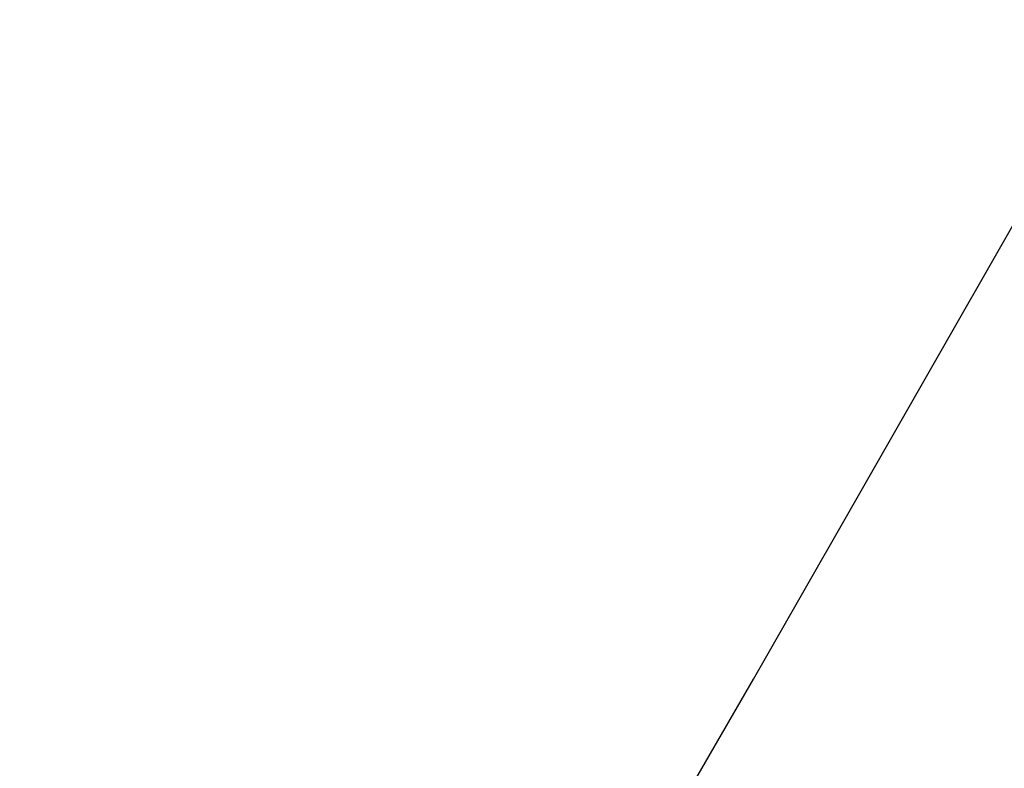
# Model space of a CAD drawing. Extents: x 0 to 363660, y 0 to 4201329.
# Tile 235 of 256: x 360286.58 to 360289.25, y 4200450.23 to 4200452.26. Entities that reach past the tile are written whole.
import ezdxf

# ---------------------------------------------------------------- set-up
doc = ezdxf.new("R2010")
doc.units = 0
doc.header["$LTSCALE"] = 0.5
doc.header["$MEASUREMENT"] = 0
doc.layers.add('(032) Горизонтали утолщенные', color=32, linetype='Continuous', lineweight=30)
doc.layers.add('.', color=7, linetype='Continuous', lineweight=15)

# ---------------------------------------------------------------- blocks, each defined once
blk = doc.blocks.new('gergrgrre')
at = {"layer": '(032) Горизонтали утолщенные', "color": 32}
blk.add_polyline3d([(360284.85, 4200444.48, 542), (360284.92, 4200444.57, 542), (360284.99, 4200444.67, 542), (360285.26, 4200445.03, 542), (360285.56, 4200445.46, 542), (360285.89, 4200445.98, 542), (360286.28, 4200446.6, 542), (360286.73, 4200447.34, 542), (360287.26, 4200448.22, 542), (360287.87, 4200449.26, 542), (360288.57, 4200450.47, 542), (360289.36, 4200451.85, 542), (360290.23, 4200453.39, 542), (360291.16, 4200455.09, 542), (360292.14, 4200456.95, 542), (360293.17, 4200458.95, 542), (360294.22, 4200461.09, 542), (360295.3, 4200463.36, 542), (360296.38, 4200465.68, 542), (360297.41, 4200468, 542), (360298.39, 4200470.25, 542)], dxfattribs=at)

msp = doc.modelspace()

# ---------------------------------------------------------------- hatches: boundary and pattern name
at = {"layer": '.', "ltscale": 0.149071}
h = msp.add_hatch(color=256, dxfattribs=at)
h.dxf.hatch_style = 1
h.set_gradient(color1=(255, 255, 255), tint=1)
h.paths.add_polyline_path([(359890.2408, 4200193.8911), (361190.2408, 4200193.8911), (361190.2408, 4201328.8911), (359890.2408, 4201328.8911)])
h.paths.add_polyline_path([(359905.2408, 4201313.8911), (361175.2408, 4201313.8911), (361175.2408, 4200208.8911), (359905.2408, 4200208.8911)], flags=16)

# ---------------------------------------------------------------- block references
at = {"linetype": 'Continuous'}
msp.add_blockref('gergrgrre', (0, 0), dxfattribs=at)

doc.saveas('drawing.dxf')
